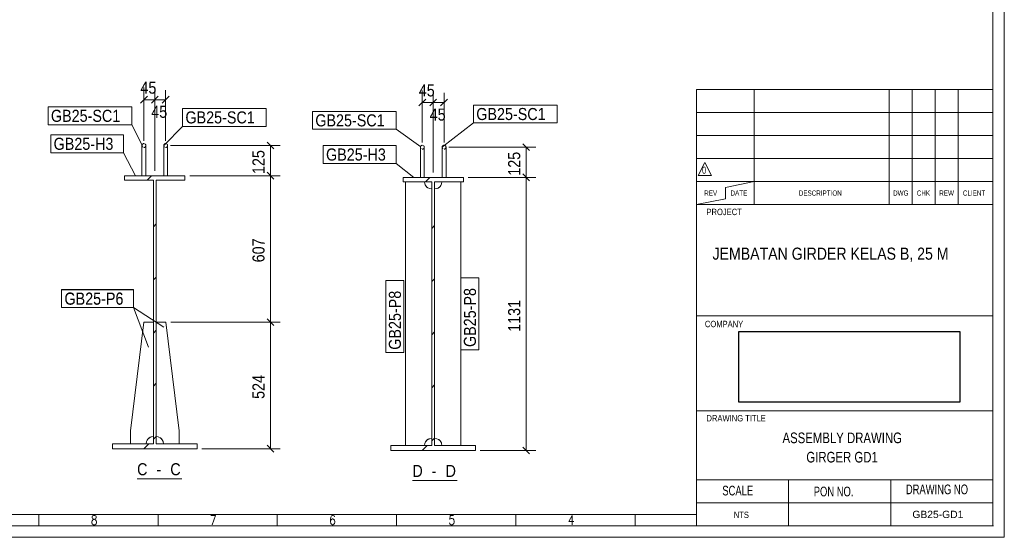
# Model space of a CAD drawing. Header units: millimetres. Extents: x 2 to 405, y 5 to 282.
# Tile 7 of 11: x 201 to 405, y 5 to 112. Entities that reach past the tile are written whole.
import ezdxf

# ---------------------------------------------------------------- set-up
doc = ezdxf.new("R2010")
doc.units = ezdxf.units.MM
doc.linetypes.add('XKITLINE00', pattern=[0])
doc.linetypes.add('XKITLINE01', pattern=[4, 1, -1, 1, -1])
for name, color, linetype, lineweight in [('DrawingSheet', 5, 'Continuous', 0), ('OtherObjectType', 1, 'Continuous', 0), ('Part', 2, 'Continuous', 0), ('PartMark', 3, 'Continuous', 0), ('Z-DIMENSIONS', 1, 'Continuous', 0)]:
    doc.layers.add(name, color=color, linetype=linetype, lineweight=lineweight)
doc.styles.add('ARIAL', font='ARIAL.TTF')
doc.styles.add('ARIAL_NARROW', font='ARIALN.TTF')
doc.styles.add('ROMANS', font='ROMANS__.TTF')
doc.styles.add('TECHNICLITE', font='TECHL___.TTF')
picture_1 = doc.add_image_def('image2.png', size_in_pixel=(4018, 1163))

# ---------------------------------------------------------------- blocks, each defined once
blk = doc.blocks.new('*A1')
at = {"layer": 'Part', "linetype": 'XKITLINE00', "lineweight": 0}
for p, q in [((227.54, 79), (228.44, 79.9)), ((228.85, 69.3), (229.45, 69.9)), ((228.85, 58.3), (229.45, 58.9)), ((228.85, 47.3), (229.45, 47.9)), ((228.85, 36.3), (229.45, 36.9)), ((228.85, 25.3), (229.45, 25.9)), ((226.9, 23.35), (227.9, 24.35))]:
    blk.add_line(p, q, dxfattribs=at)
blk = doc.blocks.new('*A2')
at = {"layer": 'Part', "linetype": 'XKITLINE00', "lineweight": 0}
for p, q in [((285.17, 78.65), (286.07, 79.55)), ((286.48, 68.95), (287.08, 69.55)), ((286.48, 57.95), (287.08, 58.55)), ((286.48, 46.95), (287.08, 47.55)), ((286.48, 35.95), (287.08, 36.55)), ((286.48, 24.95), (287.08, 25.55)), ((284.53, 23), (285.53, 24))]:
    blk.add_line(p, q, dxfattribs=at)
blk = doc.blocks.new('*A308')
at = {"layer": 'Part', "linetype": 'XKITLINE00', "lineweight": 0}
for p, q in [((222.9, 79.9), (222.9, 79)), ((222.9, 79.9), (235.4, 79.9)), ((235.4, 79.9), (235.4, 79.9)), ((235.4, 79.9), (235.4, 79)), ((228.85, 79), (222.9, 79)), ((228.85, 24.35), (228.85, 79)), ((235.4, 79), (229.45, 79)), ((229.45, 79), (229.45, 24.35)), ((220.4, 23.35), (220.4, 24.35)), ((220.4, 24.35), (228.85, 24.35)), ((237.9, 23.35), (220.4, 23.35)), ((229.45, 24.35), (237.9, 24.35)), ((237.9, 24.35), (237.9, 24.35)), ((237.9, 23.35), (237.9, 24.35))]:
    blk.add_line(p, q, dxfattribs=at)
at = {"layer": 'Part', "linetype": 'XKITLINE01', "lineweight": 0}
for p, q in [((222.9, 79), (222.9, 79)), ((228.85, 79), (228.85, 79)), ((229.45, 79), (229.45, 79)), ((220.4, 23.35), (220.4, 23.35)), ((228.85, 24.35), (228.85, 24.35))]:
    blk.add_line(p, q, dxfattribs=at)
blk = doc.blocks.new('*A309')
at = {"layer": 'Part', "linetype": 'XKITLINE00', "lineweight": 0}
for p, q in [((229.45, 49.55), (231.45, 49.55)), ((231.45, 49.55), (234.2, 27.05)), ((234.2, 27.05), (234.2, 24.35)), ((229.45, 25.85), (229.91, 25.78)), ((230.87, 24.82), (230.95, 24.35)), ((234.2, 24.35), (230.95, 24.35))]:
    blk.add_line(p, q, dxfattribs=at)
at = {"layer": 'Part', "linetype": 'XKITLINE01', "lineweight": 0}
for p, q in [((229.45, 25.85), (229.45, 49.55)), ((229.91, 25.78), (229.45, 25.85)), ((230.95, 24.35), (230.87, 24.82))]:
    blk.add_line(p, q, dxfattribs=at)
at = {"layer": 'Part', "linetype": 'XKITLINE00', "lineweight": 0}
blk.add_arc((229.45, 24.35), 1.5, 18, 72, dxfattribs=at)
at = {"layer": 'Part', "linetype": 'XKITLINE01', "lineweight": 0}
blk.add_arc((229.45, 24.35), 1.5, 18, 72, dxfattribs=at)
blk = doc.blocks.new('*A310')
at = {"layer": 'Part', "linetype": 'XKITLINE00', "lineweight": 0}
for p, q in [((226.85, 49.55), (224.1, 27.05)), ((228.85, 49.55), (226.85, 49.55)), ((224.1, 27.05), (224.1, 24.35)), ((227.35, 24.35), (227.42, 24.82)), ((228.38, 25.78), (228.85, 25.85)), ((224.1, 24.35), (227.35, 24.35))]:
    blk.add_line(p, q, dxfattribs=at)
at = {"layer": 'Part', "linetype": 'XKITLINE01', "lineweight": 0}
for p, q in [((228.85, 25.85), (228.85, 49.55)), ((227.42, 24.82), (227.35, 24.35)), ((228.85, 25.85), (228.38, 25.78))]:
    blk.add_line(p, q, dxfattribs=at)
at = {"layer": 'Part', "linetype": 'XKITLINE00', "lineweight": 0}
blk.add_arc((228.85, 24.35), 1.5, 108, 162, dxfattribs=at)
at = {"layer": 'Part', "linetype": 'XKITLINE01', "lineweight": 0}
blk.add_arc((228.85, 24.35), 1.5, 108, 162, dxfattribs=at)
blk = doc.blocks.new('*A311')
at = {"layer": 'Part', "linetype": 'XKITLINE00', "lineweight": 0}
for p, q in [((226.5, 86.15), (226.62, 86.43)), ((226.5, 86.15), (226.5, 79.9)), ((226.62, 86.43), (226.9, 86.55)), ((226.9, 86.55), (227.18, 86.43)), ((227.18, 86.43), (227.3, 86.15)), ((227.3, 86.15), (227.3, 79.9))]:
    blk.add_line(p, q, dxfattribs=at)
at = {"layer": 'Part', "linetype": 'XKITLINE01', "lineweight": 0}
blk.add_line((227.3, 79.9), (226.5, 79.9), dxfattribs=at)
for start, end in [(90, 270), (270, 90)]:
    blk.add_arc((226.9, 86.15), 0.4, start, end, dxfattribs=at)
blk = doc.blocks.new('*A312')
at = {"layer": 'Part', "linetype": 'XKITLINE00', "lineweight": 0}
for p, q in [((231, 86.15), (231.12, 86.43)), ((231, 86.15), (231, 79.9)), ((231.12, 86.43), (231.4, 86.55)), ((231.4, 86.55), (231.68, 86.43)), ((231.68, 86.43), (231.8, 86.15)), ((231.8, 86.15), (231.8, 79.9))]:
    blk.add_line(p, q, dxfattribs=at)
at = {"layer": 'Part', "linetype": 'XKITLINE01', "lineweight": 0}
blk.add_line((231, 79.9), (231.8, 79.9), dxfattribs=at)
for start, end in [(90, 270), (270, 90)]:
    blk.add_arc((231.4, 86.15), 0.4, start, end, dxfattribs=at)
blk = doc.blocks.new('*A313')
at = {"layer": 'Part', "linetype": 'XKITLINE01', "lineweight": 0}
for p, q in [((226.5, 86.15), (226.62, 86.43)), ((226.5, 86.15), (226.5, 79.9)), ((226.9, 86.55), (226.9, 86.55)), ((226.9, 86.55), (226.9, 86.55)), ((227.18, 86.43), (227.3, 86.15)), ((227.3, 86.15), (227.3, 79.9)), ((227.3, 79.9), (226.5, 79.9))]:
    blk.add_line(p, q, dxfattribs=at)
at = {"layer": 'Part', "linetype": 'XKITLINE00', "lineweight": 0}
for q in [(226.62, 86.43), (227.18, 86.43)]:
    blk.add_line((226.9, 86.55), q, dxfattribs=at)
at = {"layer": 'Part', "linetype": 'XKITLINE01', "lineweight": 0}
for start, end in [(90, 270), (270, 90)]:
    blk.add_arc((226.9, 86.15), 0.4, start, end, dxfattribs=at)
blk = doc.blocks.new('*A314')
at = {"layer": 'Part', "linetype": 'XKITLINE01', "lineweight": 0}
for p, q in [((231, 86.15), (231.12, 86.43)), ((231, 86.15), (231, 79.9)), ((231.4, 86.55), (231.4, 86.55)), ((231.4, 86.55), (231.4, 86.55)), ((231.68, 86.43), (231.8, 86.15)), ((231.8, 86.15), (231.8, 79.9)), ((231, 79.9), (231.8, 79.9))]:
    blk.add_line(p, q, dxfattribs=at)
at = {"layer": 'Part', "linetype": 'XKITLINE00', "lineweight": 0}
for q in [(231.12, 86.43), (231.68, 86.43)]:
    blk.add_line((231.4, 86.55), q, dxfattribs=at)
at = {"layer": 'Part', "linetype": 'XKITLINE01', "lineweight": 0}
for start, end in [(90, 270), (270, 90)]:
    blk.add_arc((231.4, 86.15), 0.4, start, end, dxfattribs=at)
blk = doc.blocks.new('*A315')
at = {"layer": 'Part', "linetype": 'XKITLINE00', "lineweight": 0}
for p, q in [((280.53, 78.65), (280.53, 79.55)), ((280.53, 79.55), (293.03, 79.55)), ((293.03, 79.55), (293.03, 78.65)), ((286.48, 78.65), (280.53, 78.65)), ((286.48, 24), (286.48, 78.65)), ((293.03, 78.65), (287.08, 78.65)), ((287.08, 78.65), (287.08, 24)), ((278.03, 23), (278.03, 24)), ((278.03, 24), (286.48, 24)), ((295.53, 23), (278.03, 23)), ((287.08, 24), (295.53, 24)), ((295.53, 24), (295.53, 23))]:
    blk.add_line(p, q, dxfattribs=at)
blk = doc.blocks.new('*A316')
at = {"layer": 'Part', "linetype": 'XKITLINE00', "lineweight": 0}
for p, q in [((288.58, 78.65), (288.51, 78.19)), ((292.53, 78.65), (292.53, 24)), ((287.54, 77.22), (287.08, 77.15)), ((287.08, 25.5), (287.54, 25.43)), ((288.51, 24.46), (288.58, 24)), ((292.53, 24), (288.58, 24))]:
    blk.add_line(p, q, dxfattribs=at)
at = {"layer": 'Part', "linetype": 'XKITLINE01', "lineweight": 0}
for p, q in [((288.51, 78.19), (288.58, 78.65)), ((292.53, 78.65), (288.58, 78.65)), ((288.58, 78.65), (288.58, 78.65)), ((292.53, 78.65), (292.53, 78.65)), ((292.53, 78.65), (292.53, 78.65)), ((287.08, 77.15), (287.54, 77.22)), ((287.08, 25.5), (287.08, 77.15)), ((287.54, 25.43), (287.08, 25.5)), ((288.58, 24), (288.51, 24.46))]:
    blk.add_line(p, q, dxfattribs=at)
at = {"layer": 'Part', "linetype": 'XKITLINE00', "lineweight": 0}
for centre, start, end in [((287.08, 78.65), 288, 342), ((287.08, 24), 18, 72)]:
    blk.add_arc(centre, 1.5, start, end, dxfattribs=at)
at = {"layer": 'Part', "linetype": 'XKITLINE01', "lineweight": 0}
for centre, start, end in [((287.08, 78.65), 288, 342), ((287.08, 24), 18, 72)]:
    blk.add_arc(centre, 1.5, start, end, dxfattribs=at)
blk = doc.blocks.new('*A317')
at = {"layer": 'Part', "linetype": 'XKITLINE00', "lineweight": 0}
for p, q in [((281.03, 24), (281.03, 78.65)), ((285.05, 78.19), (284.98, 78.65)), ((286.48, 77.15), (286.02, 77.22)), ((284.98, 24), (285.05, 24.46)), ((286.02, 25.43), (286.48, 25.5)), ((281.03, 24), (284.98, 24))]:
    blk.add_line(p, q, dxfattribs=at)
at = {"layer": 'Part', "linetype": 'XKITLINE01', "lineweight": 0}
for p, q in [((281.03, 78.65), (284.98, 78.65)), ((281.03, 78.65), (281.03, 78.65)), ((281.03, 78.65), (281.03, 78.65)), ((284.98, 78.65), (285.05, 78.19)), ((284.98, 78.65), (284.98, 78.65)), ((286.02, 77.22), (286.48, 77.15)), ((286.48, 25.5), (286.48, 77.15)), ((285.05, 24.46), (284.98, 24)), ((286.48, 25.5), (286.02, 25.43))]:
    blk.add_line(p, q, dxfattribs=at)
at = {"layer": 'Part', "linetype": 'XKITLINE00', "lineweight": 0}
for centre, start, end in [((286.48, 78.65), 198, 252), ((286.48, 24), 108, 162)]:
    blk.add_arc(centre, 1.5, start, end, dxfattribs=at)
at = {"layer": 'Part', "linetype": 'XKITLINE01', "lineweight": 0}
for centre, start, end in [((286.48, 78.65), 198, 252), ((286.48, 24), 108, 162)]:
    blk.add_arc(centre, 1.5, start, end, dxfattribs=at)
blk = doc.blocks.new('*A318')
at = {"layer": 'Part', "linetype": 'XKITLINE01', "lineweight": 0}
for p, q in [((284.13, 85.8), (284.25, 86.08)), ((284.13, 85.8), (284.13, 79.55)), ((284.25, 86.08), (284.53, 86.2)), ((284.53, 86.2), (284.81, 86.08)), ((284.81, 86.08), (284.93, 85.8)), ((284.93, 85.8), (284.93, 79.55)), ((284.25, 79.55), (284.13, 79.55)), ((284.13, 79.55), (284.25, 79.55)), ((284.25, 79.55), (284.53, 79.55)), ((284.53, 79.55), (284.25, 79.55)), ((284.53, 79.55), (284.81, 79.55)), ((284.81, 79.55), (284.53, 79.55)), ((284.81, 79.55), (284.93, 79.55)), ((284.93, 79.55), (284.81, 79.55))]:
    blk.add_line(p, q, dxfattribs=at)
for start, end in [(90, 270), (270, 90)]:
    blk.add_arc((284.53, 85.8), 0.4, start, end, dxfattribs=at)
blk = doc.blocks.new('*A319')
at = {"layer": 'Part', "linetype": 'XKITLINE01', "lineweight": 0}
for p, q in [((288.63, 85.8), (288.75, 86.08)), ((288.63, 85.8), (288.63, 79.55)), ((288.75, 86.08), (289.03, 86.2)), ((289.03, 86.2), (289.31, 86.08)), ((289.31, 86.08), (289.43, 85.8)), ((289.43, 85.8), (289.43, 79.55)), ((288.75, 79.55), (288.63, 79.55)), ((288.63, 79.55), (288.75, 79.55)), ((288.75, 79.55), (289.03, 79.55)), ((289.03, 79.55), (288.75, 79.55)), ((289.03, 79.55), (289.31, 79.55)), ((289.31, 79.55), (289.03, 79.55)), ((289.31, 79.55), (289.43, 79.55)), ((289.43, 79.55), (289.31, 79.55))]:
    blk.add_line(p, q, dxfattribs=at)
for start, end in [(90, 270), (270, 90)]:
    blk.add_arc((289.03, 85.8), 0.4, start, end, dxfattribs=at)
blk = doc.blocks.new('*A320')
at = {"layer": 'Part', "linetype": 'XKITLINE00', "lineweight": 0}
for p, q in [((284.13, 85.8), (284.25, 86.08)), ((284.13, 85.8), (284.13, 79.55)), ((284.25, 86.08), (284.53, 86.2)), ((284.53, 86.2), (284.81, 86.08)), ((284.81, 86.08), (284.93, 85.8)), ((284.93, 85.8), (284.93, 79.55))]:
    blk.add_line(p, q, dxfattribs=at)
at = {"layer": 'Part', "linetype": 'XKITLINE01', "lineweight": 0}
for p, q in [((284.25, 79.55), (284.13, 79.55)), ((284.13, 79.55), (284.25, 79.55)), ((284.25, 79.55), (284.53, 79.55)), ((284.53, 79.55), (284.25, 79.55)), ((284.53, 79.55), (284.81, 79.55)), ((284.81, 79.55), (284.53, 79.55)), ((284.81, 79.55), (284.93, 79.55)), ((284.93, 79.55), (284.81, 79.55))]:
    blk.add_line(p, q, dxfattribs=at)
for start, end in [(90, 270), (270, 90)]:
    blk.add_arc((284.53, 85.8), 0.4, start, end, dxfattribs=at)
blk = doc.blocks.new('*A321')
at = {"layer": 'Part', "linetype": 'XKITLINE00', "lineweight": 0}
for p, q in [((288.63, 85.8), (288.75, 86.08)), ((288.63, 85.8), (288.63, 79.55)), ((288.75, 86.08), (289.03, 86.2)), ((289.03, 86.2), (289.31, 86.08)), ((289.31, 86.08), (289.43, 85.8)), ((289.43, 85.8), (289.43, 79.55))]:
    blk.add_line(p, q, dxfattribs=at)
at = {"layer": 'Part', "linetype": 'XKITLINE01', "lineweight": 0}
for p, q in [((288.75, 79.55), (288.63, 79.55)), ((288.63, 79.55), (288.75, 79.55)), ((288.75, 79.55), (289.03, 79.55)), ((289.03, 79.55), (288.75, 79.55)), ((289.03, 79.55), (289.31, 79.55)), ((289.31, 79.55), (289.03, 79.55)), ((289.31, 79.55), (289.43, 79.55)), ((289.43, 79.55), (289.31, 79.55))]:
    blk.add_line(p, q, dxfattribs=at)
for start, end in [(90, 270), (270, 90)]:
    blk.add_arc((289.03, 85.8), 0.4, start, end, dxfattribs=at)
blk = doc.blocks.new('*A323')
at = {"layer": 'DrawingSheet', "linetype": 'XKITLINE00', "lineweight": 0}
for p, q in [((405, 5), (405, 282)), ((5, 5), (405, 5))]:
    blk.add_line(p, q, dxfattribs=at)
blk = doc.blocks.new('*A325')
at = {"layer": 'OtherObjectType', "linetype": 'XKITLINE00', "lineweight": 0}
for p, q in [((405, 5), (405, 282)), ((402.62, 279.62), (402.62, 7.38)), ((402.62, 63.21), (402.62, 277.24)), ((402.62, 63.21), (402.62, 277.24)), ((341.31, 7.38), (341.31, 97.73)), ((341.31, 97.72), (402.62, 97.72)), ((353.22, 73.91), (353.22, 97.72)), ((353.22, 73.91), (353.22, 97.72)), ((381.19, 73.91), (381.19, 97.72)), ((381.19, 73.91), (381.19, 97.72)), ((385.96, 73.91), (385.96, 97.72)), ((385.96, 73.91), (385.96, 97.72)), ((390.72, 73.91), (390.72, 97.72)), ((390.72, 73.91), (390.72, 97.72)), ((395.48, 73.91), (395.48, 97.72)), ((395.48, 73.91), (395.48, 97.72)), ((341.31, 92.96), (402.62, 92.96)), ((341.31, 92.96), (402.62, 92.96)), ((341.31, 88.2), (402.62, 88.2)), ((341.31, 88.2), (402.62, 88.2)), ((341.31, 83.44), (402.62, 83.44)), ((341.6, 79.92), (342.99, 82.61)), ((342.99, 82.61), (344.37, 79.92)), ((344.37, 79.92), (341.6, 79.92)), ((341.31, 78.67), (402.62, 78.67)), ((347.26, 77.48), (353.22, 78.67)), ((347.26, 75.1), (347.26, 77.48)), ((347.26, 75.1), (341.31, 73.91)), ((341.31, 73.91), (402.62, 73.91)), ((341.31, 50.85), (402.62, 50.85)), ((341.31, 31.19), (402.62, 31.19)), ((341.31, 16.9), (402.62, 16.9)), ((360.35, 16.9), (360.35, 7.38)), ((381.48, 16.9), (381.48, 7.38)), ((341.31, 12.14), (402.62, 12.14)), ((9.76, 9.76), (341.31, 9.76)), ((205.14, 9.76), (205.14, 7.38)), ((229.83, 9.76), (229.83, 7.38)), ((254.51, 9.76), (254.51, 7.38)), ((279.2, 9.76), (279.2, 7.38)), ((303.88, 9.76), (303.88, 7.38)), ((328.57, 9.76), (328.57, 7.38)), ((328.57, 9.76), (328.57, 7.38)), ((402.79, 7.38), (7.38, 7.38)), ((5, 5), (405, 5))]:
    blk.add_line(p, q, dxfattribs=at)
at = {"layer": 'OtherObjectType'}
for s, height, style, width, p in [('0', 1.44, 'TECHNICLITE', 0.85, (342.44, 80.32)), ('REV', 1.071, 'TECHNICLITE', 0.85, (342.88, 75.76)), ('DATE', 1.071, 'TECHNICLITE', 0.85, (348.33, 75.76)), ('DESCRIPTION', 1.0714, 'TECHNICLITE', 0.85, (362.46, 75.76)), ('DWG', 1.071, 'TECHNICLITE', 0.85, (381.98, 75.76)), ('CHK', 1.071, 'TECHNICLITE', 0.85, (386.89, 75.76)), ('REW', 1.071, 'TECHNICLITE', 0.85, (391.54, 75.76)), ('CLIENT', 1.071, 'TECHNICLITE', 0.85, (396.43, 75.76)), ('PROJECT', 1.321, 'ARIAL', 0.85, (343.35, 71.73)), ('JEMBATAN GIRDER KELAS B, 25 M', 2.5, 'ARIAL_NARROW', 1.02, (344.6, 62.5)), ('COMPANY', 1.321, 'ARIAL', 0.85, (343.02, 48.52)), ('DRAWING TITLE', 1.3207, 'ARIAL', 0.85, (343.35, 29)), ('ASSEMBLY DRAWING', 2.2, 'ARIAL_NARROW', 0.935, (359.08, 24.5)), ('GIRGER GD1', 2.2, 'ARIAL_NARROW', 0.935, (364.02, 20.5)), ('SCALE', 2, 'TECHNICLITE', 0.85, (346.63, 13.68)), ('PON NO.', 2, 'TECHNICLITE', 0.85, (365.55, 13.49)), ('DRAWING NO', 2, 'TECHNICLITE', 0.85, (384.62, 13.93)), ('NTS', 1.321, 'ARIAL', 0.85, (349, 9)), ('GB25-GD1', 1.5, 'ARIAL', 1.02, (385.96, 9)), ('8', 1.9, 'ROMANS', 0.85, (215.88, 7.62)), ('7', 1.9, 'ROMANS', 0.85, (240.57, 7.62)), ('6', 1.9, 'ROMANS', 0.85, (265.25, 7.62)), ('5', 1.9, 'ROMANS', 0.85, (289.94, 7.62)), ('4', 1.9, 'ROMANS', 0.85, (314.62, 7.62)), ('4', 1.9, 'ROMANS', 0.85, (314.62, 7.62))]:
    blk.add_text(s, height=height, dxfattribs=dict(at, style=style, width=width)).set_placement(p)
image = blk.add_image(picture_1, insert=(350.06, 32.98), size_in_units=(45.7, 14.66))
blk = doc.blocks.new('*A457')
at = {"layer": 'Z-DIMENSIONS', "linetype": 'XKITLINE00', "lineweight": 0}
for p, q in [((232.45, 49.55), (255.11, 49.55)), ((252.4, 50.26), (253.82, 48.85)), ((253.11, 23.35), (253.11, 49.55)), ((238.9, 23.35), (255.11, 23.35)), ((252.4, 24.06), (253.82, 22.64))]:
    blk.add_line(p, q, dxfattribs=at)
at = {"layer": 'Z-DIMENSIONS'}
for p in [(253.11, 49.55), (253.11, 23.35)]:
    blk.add_point(p, dxfattribs=at)
at = {"layer": 'Z-DIMENSIONS', "style": 'ARIAL', "width": 0.85}
blk.add_text('524', height=2.5, rotation=90.0002, dxfattribs=at).set_placement((251.86, 33.67))
blk = doc.blocks.new('*A458')
at = {"layer": 'Z-DIMENSIONS', "linetype": 'XKITLINE00', "lineweight": 0}
for p, q in [((236.4, 79.9), (255.11, 79.9)), ((252.4, 80.61), (253.82, 79.19)), ((253.11, 49.55), (253.11, 79.9)), ((232.45, 49.55), (255.11, 49.55)), ((252.4, 50.26), (253.82, 48.85))]:
    blk.add_line(p, q, dxfattribs=at)
at = {"layer": 'Z-DIMENSIONS'}
for p in [(253.11, 79.9), (253.11, 49.55)]:
    blk.add_point(p, dxfattribs=at)
at = {"layer": 'Z-DIMENSIONS', "style": 'ARIAL', "width": 0.85}
blk.add_text('607', height=2.5, rotation=90.0002, dxfattribs=at).set_placement((251.86, 61.95))
blk = doc.blocks.new('*A459')
at = {"layer": 'Z-DIMENSIONS', "linetype": 'XKITLINE00', "lineweight": 0}
for p, q in [((232.4, 86.15), (255.11, 86.15)), ((252.4, 86.86), (253.82, 85.44)), ((253.11, 79.9), (253.11, 86.15)), ((236.4, 79.9), (255.11, 79.9)), ((252.4, 80.61), (253.82, 79.19))]:
    blk.add_line(p, q, dxfattribs=at)
at = {"layer": 'Z-DIMENSIONS'}
for p in [(253.11, 86.15), (253.11, 79.9)]:
    blk.add_point(p, dxfattribs=at)
at = {"layer": 'Z-DIMENSIONS', "style": 'ARIAL', "width": 0.85}
blk.add_text('125', height=2.5, rotation=90.0002, dxfattribs=at).set_placement((251.86, 80.24))
blk = doc.blocks.new('*A460')
at = {"layer": 'Z-DIMENSIONS', "linetype": 'XKITLINE00', "lineweight": 0}
for p, q in [((226.9, 87.15), (226.9, 98.13)), ((229.15, 80.9), (229.15, 98.13)), ((227.61, 96.34), (226.19, 94.92)), ((229.86, 96.34), (228.44, 94.92)), ((226.9, 95.63), (229.15, 95.63))]:
    blk.add_line(p, q, dxfattribs=at)
at = {"layer": 'Z-DIMENSIONS'}
for p in [(226.9, 95.63), (229.15, 95.63)]:
    blk.add_point(p, dxfattribs=at)
at = {"layer": 'Z-DIMENSIONS', "style": 'ARIAL', "width": 0.85}
blk.add_text('45', height=2.5, dxfattribs=at).set_placement((226.17, 96.88))
blk = doc.blocks.new('*A461')
at = {"layer": 'Z-DIMENSIONS', "linetype": 'XKITLINE00', "lineweight": 0}
for p, q in [((229.86, 96.34), (228.44, 94.92)), ((229.15, 80.9), (229.15, 97.63)), ((232.11, 96.34), (230.69, 94.92)), ((231.4, 87.15), (231.4, 97.63)), ((229.15, 95.63), (231.4, 95.63))]:
    blk.add_line(p, q, dxfattribs=at)
at = {"layer": 'Z-DIMENSIONS'}
for p in [(229.15, 95.63), (231.4, 95.63)]:
    blk.add_point(p, dxfattribs=at)
at = {"layer": 'Z-DIMENSIONS', "style": 'ARIAL', "width": 0.85}
blk.add_text('45', height=2.5, dxfattribs=at).set_placement((228.42, 91.88))
blk = doc.blocks.new('*A462')
at = {"layer": 'PartMark', "linetype": 'XKITLINE00', "lineweight": 0}
for p, q in [((209.85, 56.3), (224.77, 56.3)), ((209.85, 52.6), (209.85, 56.3)), ((224.77, 52.6), (224.77, 56.3)), ((209.85, 52.6), (224.77, 52.6)), ((227.88, 44.4), (224.77, 52.6))]:
    blk.add_line(p, q, dxfattribs=at)
at = {"layer": 'PartMark', "style": 'ARIAL', "width": 0.85}
blk.add_text('GB25-P6', height=2.5, dxfattribs=at).set_placement((210.45, 53.2))
blk = doc.blocks.new('*A463')
at = {"layer": 'PartMark', "linetype": 'XKITLINE00', "lineweight": 0}
for p, q in [((209.85, 56.27), (224.77, 56.27)), ((209.85, 52.57), (209.85, 56.27)), ((224.77, 52.57), (224.77, 56.27)), ((209.85, 52.57), (224.77, 52.57)), ((231.03, 48.5), (224.77, 52.57))]:
    blk.add_line(p, q, dxfattribs=at)
at = {"layer": 'PartMark', "style": 'ARIAL', "width": 0.85}
blk.add_text('GB25-P6', height=2.5, dxfattribs=at).set_placement((210.45, 53.17))
blk = doc.blocks.new('*A464')
at = {"layer": 'PartMark', "linetype": 'XKITLINE00', "lineweight": 0}
for p, q in [((207.05, 94.15), (224.37, 94.15)), ((207.05, 90.45), (207.05, 94.15)), ((224.37, 90.45), (224.37, 94.15)), ((207.05, 90.45), (224.37, 90.45)), ((226.56, 86.22), (224.37, 90.45))]:
    blk.add_line(p, q, dxfattribs=at)
at = {"layer": 'PartMark', "style": 'ARIAL', "width": 0.85}
blk.add_text('GB25-SC1', height=2.5, dxfattribs=at).set_placement((207.65, 91.05))
blk = doc.blocks.new('*A465')
at = {"layer": 'PartMark', "linetype": 'XKITLINE00', "lineweight": 0}
for p, q in [((234.89, 93.82), (252.21, 93.82)), ((234.89, 90.12), (234.89, 93.82)), ((252.21, 90.12), (252.21, 93.82)), ((231.06, 86.22), (234.89, 90.12)), ((234.89, 90.12), (252.21, 90.12))]:
    blk.add_line(p, q, dxfattribs=at)
at = {"layer": 'PartMark', "style": 'ARIAL', "width": 0.85}
blk.add_text('GB25-SC1', height=2.5, dxfattribs=at).set_placement((235.49, 90.72))
blk = doc.blocks.new('*A466')
at = {"layer": 'PartMark', "linetype": 'XKITLINE00', "lineweight": 0}
for p, q in [((207.61, 88.35), (222.7, 88.35)), ((207.61, 84.65), (207.61, 88.35)), ((222.7, 84.65), (222.7, 88.35)), ((207.61, 84.65), (222.7, 84.65)), ((225.15, 79.88), (222.7, 84.65))]:
    blk.add_line(p, q, dxfattribs=at)
at = {"layer": 'PartMark', "style": 'ARIAL', "width": 0.85}
blk.add_text('GB25-H3', height=2.5, dxfattribs=at).set_placement((208.21, 85.25))
blk = doc.blocks.new('*A467')
at = {"layer": 'OtherObjectType', "linetype": 'XKITLINE00', "lineweight": 0}
blk.add_line((225.49, 17.1), (234.77, 17.1), dxfattribs=at)
at = {"layer": 'OtherObjectType', "style": 'ARIAL', "width": 0.85}
for s, p in [('C', (225.49, 17.85)), ('C', (232.36, 17.85)), (' - ', (228.65, 17.85))]:
    blk.add_text(s, height=2.5, dxfattribs=at).set_placement(p)
blk = doc.blocks.new('*A468')
at = {"layer": 'Z-DIMENSIONS', "linetype": 'XKITLINE00', "lineweight": 0}
for p, q in [((284.53, 86.8), (284.53, 97.56)), ((286.78, 80.55), (286.78, 97.56)), ((285.24, 95.77), (283.82, 94.35)), ((284.53, 95.06), (286.78, 95.06)), ((287.49, 95.77), (286.07, 94.35))]:
    blk.add_line(p, q, dxfattribs=at)
at = {"layer": 'Z-DIMENSIONS'}
for p in [(284.53, 95.06), (286.78, 95.06)]:
    blk.add_point(p, dxfattribs=at)
at = {"layer": 'Z-DIMENSIONS', "style": 'ARIAL', "width": 0.85}
blk.add_text('45', height=2.5, dxfattribs=at).set_placement((283.8, 96.31))
blk = doc.blocks.new('*A469')
at = {"layer": 'Z-DIMENSIONS', "linetype": 'XKITLINE00', "lineweight": 0}
for p, q in [((286.78, 80.55), (286.78, 97.06)), ((289.03, 86.8), (289.03, 97.06)), ((287.49, 95.77), (286.07, 94.35)), ((286.78, 95.06), (289.03, 95.06)), ((289.74, 95.77), (288.32, 94.35))]:
    blk.add_line(p, q, dxfattribs=at)
at = {"layer": 'Z-DIMENSIONS'}
for p in [(286.78, 95.06), (289.03, 95.06)]:
    blk.add_point(p, dxfattribs=at)
at = {"layer": 'Z-DIMENSIONS', "style": 'ARIAL', "width": 0.85}
blk.add_text('45', height=2.5, dxfattribs=at).set_placement((286.05, 91.31))
blk = doc.blocks.new('*A470')
at = {"layer": 'Z-DIMENSIONS', "linetype": 'XKITLINE00', "lineweight": 0}
for p, q in [((294.03, 79.55), (308.04, 79.55)), ((305.33, 80.25), (306.74, 78.84)), ((306.04, 23), (306.04, 79.55)), ((296.53, 23), (308.04, 23)), ((305.33, 23.7), (306.74, 22.29))]:
    blk.add_line(p, q, dxfattribs=at)
at = {"layer": 'Z-DIMENSIONS'}
for p in [(306.04, 79.55), (306.04, 23)]:
    blk.add_point(p, dxfattribs=at)
at = {"layer": 'Z-DIMENSIONS', "style": 'ARIAL', "width": 0.85}
blk.add_text('1131', height=2.5, rotation=90.0002, dxfattribs=at).set_placement((304.79, 47.56))
blk = doc.blocks.new('*A471')
at = {"layer": 'Z-DIMENSIONS', "linetype": 'XKITLINE00', "lineweight": 0}
for p, q in [((290.03, 85.8), (308.04, 85.8)), ((305.33, 86.51), (306.74, 85.09)), ((306.04, 79.55), (306.04, 85.8)), ((294.03, 79.55), (308.04, 79.55)), ((305.33, 80.25), (306.74, 78.84))]:
    blk.add_line(p, q, dxfattribs=at)
at = {"layer": 'Z-DIMENSIONS'}
for p in [(306.04, 85.8), (306.04, 79.55)]:
    blk.add_point(p, dxfattribs=at)
at = {"layer": 'Z-DIMENSIONS', "style": 'ARIAL', "width": 0.85}
blk.add_text('125', height=2.5, rotation=90.0002, dxfattribs=at).set_placement((304.79, 79.89))
blk = doc.blocks.new('*A472')
at = {"layer": 'PartMark', "linetype": 'XKITLINE00', "lineweight": 0}
for p, q in [((277, 43.25), (277, 58.16)), ((280.7, 58.16), (277, 58.16)), ((280.7, 43.25), (280.7, 58.16)), ((280.7, 43.25), (277, 43.25))]:
    blk.add_line(p, q, dxfattribs=at)
at = {"layer": 'PartMark', "style": 'ARIAL', "width": 0.85}
blk.add_text('GB25-P8', height=2.5, rotation=90.0002, dxfattribs=at).set_placement((280.1, 43.85))
blk = doc.blocks.new('*A473')
at = {"layer": 'PartMark', "linetype": 'XKITLINE00', "lineweight": 0}
for p, q in [((292.53, 43.82), (292.53, 58.73)), ((296.23, 58.73), (292.53, 58.73)), ((296.23, 43.82), (296.23, 58.73)), ((296.23, 43.82), (292.53, 43.82))]:
    blk.add_line(p, q, dxfattribs=at)
at = {"layer": 'PartMark', "style": 'ARIAL', "width": 0.85}
blk.add_text('GB25-P8', height=2.5, rotation=90.0002, dxfattribs=at).set_placement((295.63, 44.42))
blk = doc.blocks.new('*A474')
at = {"layer": 'PartMark', "linetype": 'XKITLINE00', "lineweight": 0}
for p, q in [((264, 86.13), (279.1, 86.13)), ((264, 82.43), (264, 86.13)), ((279.1, 82.43), (279.1, 86.13)), ((264, 82.43), (279.1, 82.43)), ((282.78, 79.52), (279.1, 82.43))]:
    blk.add_line(p, q, dxfattribs=at)
at = {"layer": 'PartMark', "style": 'ARIAL', "width": 0.85}
blk.add_text('GB25-H3', height=2.5, dxfattribs=at).set_placement((264.6, 83.03))
blk = doc.blocks.new('*A475')
at = {"layer": 'PartMark', "linetype": 'XKITLINE00', "lineweight": 0}
for p, q in [((295.1, 94.52), (312.42, 94.52)), ((295.1, 90.82), (295.1, 94.52)), ((312.42, 90.82), (312.42, 94.52)), ((288.69, 85.87), (295.1, 90.82)), ((295.1, 90.82), (312.42, 90.82))]:
    blk.add_line(p, q, dxfattribs=at)
at = {"layer": 'PartMark', "style": 'ARIAL', "width": 0.85}
blk.add_text('GB25-SC1', height=2.5, dxfattribs=at).set_placement((295.7, 91.42))
blk = doc.blocks.new('*A476')
at = {"layer": 'PartMark', "linetype": 'XKITLINE00', "lineweight": 0}
for p, q in [((261.78, 93.21), (279.1, 93.21)), ((261.78, 89.51), (261.78, 93.21)), ((279.1, 89.51), (279.1, 93.21)), ((261.78, 89.51), (279.1, 89.51)), ((284.19, 85.87), (279.1, 89.51))]:
    blk.add_line(p, q, dxfattribs=at)
at = {"layer": 'PartMark', "style": 'ARIAL', "width": 0.85}
blk.add_text('GB25-SC1', height=2.5, dxfattribs=at).set_placement((262.38, 90.11))
blk = doc.blocks.new('*A477')
at = {"layer": 'OtherObjectType', "linetype": 'XKITLINE00', "lineweight": 0}
blk.add_line((282.47, 16.75), (291.74, 16.75), dxfattribs=at)
at = {"layer": 'OtherObjectType', "style": 'ARIAL', "width": 0.85}
for s, p in [('D', (282.47, 17.5)), (' - ', (285.62, 17.5)), ('D', (289.34, 17.5))]:
    blk.add_text(s, height=2.5, dxfattribs=at).set_placement(p)

msp = doc.modelspace()

# ---------------------------------------------------------------- block references
at = {"lineweight": 0}
for name in ['*A323', '*A325', '*A460', '*A468', '*A461', '*A469', '*A464', '*A465', '*A475', '*A476', '*A466', '*A311', '*A313', '*A312', '*A314', '*A459', '*A474', '*A318', '*A320', '*A319', '*A321', '*A471', '*A308', '*A1', '*A458', '*A315', '*A2', '*A470', '*A317', '*A316', '*A472', '*A473', '*A462', '*A463', '*A310', '*A309', '*A457', '*A467', '*A477']:
    msp.add_blockref(name, (0, 0), dxfattribs=at)

doc.saveas('drawing.dxf')
